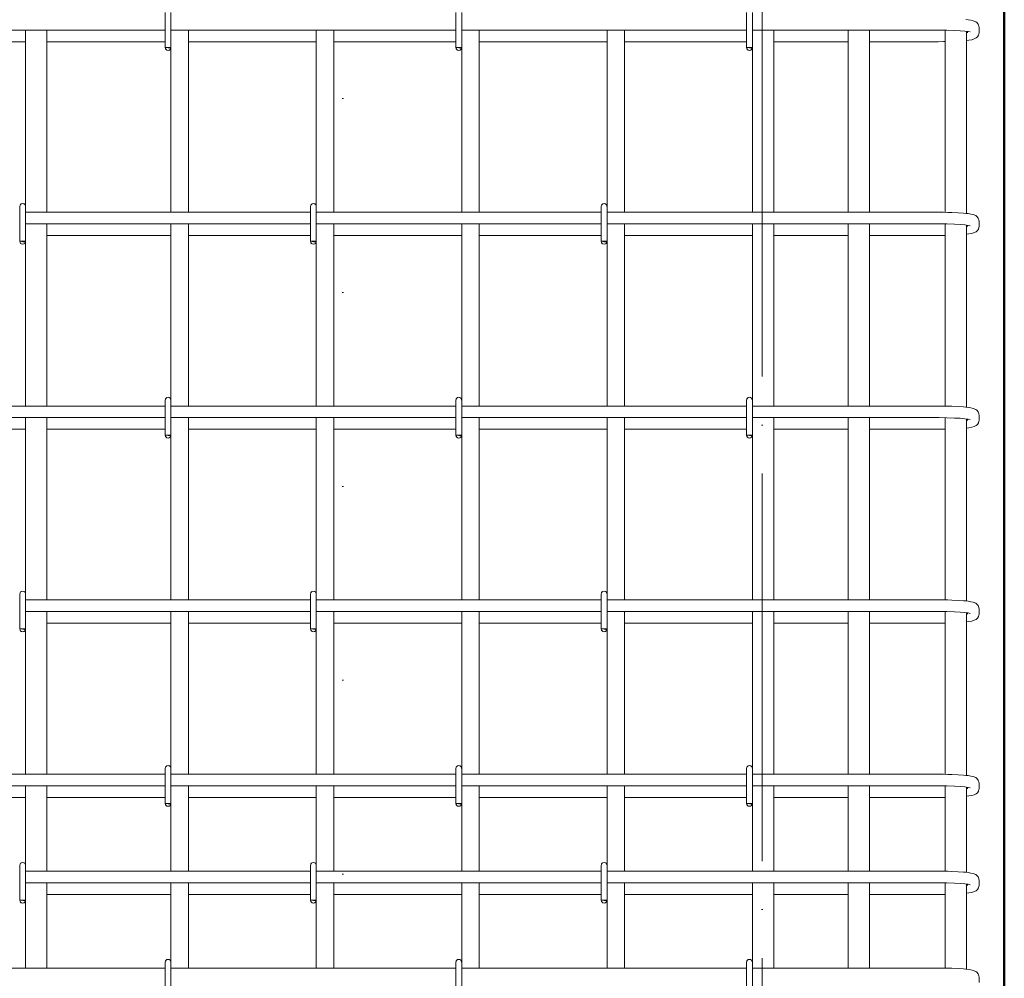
# Model space of a CAD drawing. Header units: millimetres. Extents: x 31181 to 43787, y -118926 to 7424.
# Tile 20 of 37: x 35884 to 36900, y 597 to 1587. Entities that reach past the tile are written whole.
import ezdxf

# ---------------------------------------------------------------- set-up
doc = ezdxf.new("R2010")
doc.units = ezdxf.units.MM
for name, pattern in [('ADSK_Линия разреза', [400, 0, -200, 0, -200]), ('ADSK_Линия сетки', [500, 400, -50, 0, -50]), ('ADSK_Пунктирная_п5', [100, 0, -100])]:
    doc.linetypes.add(name, pattern=pattern)
for name, color, linetype, lineweight in [('G-____-____-SYMB', 111, 'ADSK_Пунктирная_п5', 20), ('S-COLS-____-OTLN', 52, 'Continuous', 20), ('S-GRID-____-OTLN', 1, 'Continuous', 9), ('S-RBAR-____-OTLN', 171, 'Continuous', 100)]:
    doc.layers.add(name, color=color, linetype=linetype, lineweight=lineweight)

msp = doc.modelspace()

# ---------------------------------------------------------------- hatches: boundary and pattern name
at = {"layer": 'S-RBAR-____-OTLN', "lineweight": 20}
for points in [[(36039.2331, 1557.302), (36039.8289, 1558), (36033.9312, 1558), (36036.9312, 1557.605)], [(36339.2331, 1557.302), (36339.8289, 1558), (36333.9312, 1558), (36336.9312, 1557.605)], [(36639.2331, 1557.302), (36639.8289, 1558), (36633.9312, 1558), (36636.9312, 1557.605)], [(35889.2331, 1357.302), (35889.8289, 1358), (35883.9312, 1358), (35886.9312, 1357.605)], [(36189.2331, 1357.302), (36189.8289, 1358), (36183.9312, 1358), (36186.9312, 1357.605)], [(36489.2331, 1357.302), (36489.8289, 1358), (36483.9312, 1358), (36486.9312, 1357.605)], [(36039.2331, 1157.302), (36039.8289, 1158), (36033.9312, 1158), (36036.9312, 1157.605)], [(36339.2331, 1157.302), (36339.8289, 1158), (36333.9312, 1158), (36336.9312, 1157.605)], [(36639.2331, 1157.302), (36639.8289, 1158), (36633.9312, 1158), (36636.9312, 1157.605)], [(35889.2331, 957.302), (35889.8289, 958), (35883.9312, 958), (35886.9312, 957.605)], [(36189.2331, 957.302), (36189.8289, 958), (36183.9312, 958), (36186.9312, 957.605)], [(36489.2331, 957.302), (36489.8289, 958), (36483.9312, 958), (36486.9312, 957.605)], [(36039.2331, 777.302), (36039.8289, 778), (36033.9312, 778), (36036.9312, 777.605)], [(36339.2331, 777.302), (36339.8289, 778), (36333.9312, 778), (36336.9312, 777.605)], [(36639.2331, 777.302), (36639.8289, 778), (36633.9312, 778), (36636.9312, 777.605)], [(35889.2331, 677.302), (35889.8289, 678), (35883.9312, 678), (35886.9312, 677.605)], [(36189.2331, 677.302), (36189.8289, 678), (36183.9312, 678), (36186.9312, 677.605)], [(36489.2331, 677.302), (36489.8289, 678), (36483.9312, 678), (36486.9312, 677.605)]]:
    msp.add_hatch(color=256, dxfattribs=at).paths.add_polyline_path(points)
h = msp.add_hatch(color=256, dxfattribs=at)
edge = h.paths.add_edge_path()
edge.add_arc((36036.9312, 1558), 3, 339.0594289, 360)
edge.add_line((36039.9312, 1558), (36036.9312, 1558))
edge.add_line((36036.9312, 1558), (36039.733, 1556.9278))
h = msp.add_hatch(color=256, dxfattribs=at)
edge = h.paths.add_edge_path()
edge.add_arc((36336.9312, 1558), 3, 339.0594289, 360)
edge.add_line((36339.9312, 1558), (36336.9312, 1558))
edge.add_line((36336.9312, 1558), (36339.733, 1556.9278))
h = msp.add_hatch(color=256, dxfattribs=at)
edge = h.paths.add_edge_path()
edge.add_arc((36636.9312, 1558), 3, 339.0594289, 360)
edge.add_line((36639.9312, 1558), (36636.9312, 1558))
edge.add_line((36636.9312, 1558), (36639.733, 1556.9278))
h = msp.add_hatch(color=256, dxfattribs=at)
edge = h.paths.add_edge_path()
edge.add_arc((35886.9312, 1358), 3, 339.0594289, 360)
edge.add_line((35889.9312, 1358), (35886.9312, 1358))
edge.add_line((35886.9312, 1358), (35889.733, 1356.9278))
h = msp.add_hatch(color=256, dxfattribs=at)
edge = h.paths.add_edge_path()
edge.add_arc((36186.9312, 1358), 3, 339.0594289, 360)
edge.add_line((36189.9312, 1358), (36186.9312, 1358))
edge.add_line((36186.9312, 1358), (36189.733, 1356.9278))
h = msp.add_hatch(color=256, dxfattribs=at)
edge = h.paths.add_edge_path()
edge.add_arc((36486.9312, 1358), 3, 339.0594289, 360)
edge.add_line((36489.9312, 1358), (36486.9312, 1358))
edge.add_line((36486.9312, 1358), (36489.733, 1356.9278))
h = msp.add_hatch(color=256, dxfattribs=at)
edge = h.paths.add_edge_path()
edge.add_arc((36036.9312, 1158), 3, 339.0594289, 360)
edge.add_line((36039.9312, 1158), (36036.9312, 1158))
edge.add_line((36036.9312, 1158), (36039.733, 1156.9278))
h = msp.add_hatch(color=256, dxfattribs=at)
edge = h.paths.add_edge_path()
edge.add_arc((36336.9312, 1158), 3, 339.0594289, 360)
edge.add_line((36339.9312, 1158), (36336.9312, 1158))
edge.add_line((36336.9312, 1158), (36339.733, 1156.9278))
h = msp.add_hatch(color=256, dxfattribs=at)
edge = h.paths.add_edge_path()
edge.add_arc((36636.9312, 1158), 3, 339.0594289, 360)
edge.add_line((36639.9312, 1158), (36636.9312, 1158))
edge.add_line((36636.9312, 1158), (36639.733, 1156.9278))
h = msp.add_hatch(color=256, dxfattribs=at)
edge = h.paths.add_edge_path()
edge.add_arc((35886.9312, 958), 3, 339.0594289, 360)
edge.add_line((35889.9312, 958), (35886.9312, 958))
edge.add_line((35886.9312, 958), (35889.733, 956.9278))
h = msp.add_hatch(color=256, dxfattribs=at)
edge = h.paths.add_edge_path()
edge.add_arc((36186.9312, 958), 3, 339.0594289, 360)
edge.add_line((36189.9312, 958), (36186.9312, 958))
edge.add_line((36186.9312, 958), (36189.733, 956.9278))
h = msp.add_hatch(color=256, dxfattribs=at)
edge = h.paths.add_edge_path()
edge.add_arc((36486.9312, 958), 3, 339.0594289, 360)
edge.add_line((36489.9312, 958), (36486.9312, 958))
edge.add_line((36486.9312, 958), (36489.733, 956.9278))
h = msp.add_hatch(color=256, dxfattribs=at)
edge = h.paths.add_edge_path()
edge.add_arc((36036.9312, 778), 3, 339.0594289, 360)
edge.add_line((36039.9312, 778), (36036.9312, 778))
edge.add_line((36036.9312, 778), (36039.733, 776.9278))
h = msp.add_hatch(color=256, dxfattribs=at)
edge = h.paths.add_edge_path()
edge.add_arc((36336.9312, 778), 3, 339.0594289, 360)
edge.add_line((36339.9312, 778), (36336.9312, 778))
edge.add_line((36336.9312, 778), (36339.733, 776.9278))
h = msp.add_hatch(color=256, dxfattribs=at)
edge = h.paths.add_edge_path()
edge.add_arc((36636.9312, 778), 3, 339.0594289, 360)
edge.add_line((36639.9312, 778), (36636.9312, 778))
edge.add_line((36636.9312, 778), (36639.733, 776.9278))
h = msp.add_hatch(color=256, dxfattribs=at)
edge = h.paths.add_edge_path()
edge.add_arc((35886.9312, 678), 3, 339.0594289, 360)
edge.add_line((35889.9312, 678), (35886.9312, 678))
edge.add_line((35886.9312, 678), (35889.733, 676.9278))
h = msp.add_hatch(color=256, dxfattribs=at)
edge = h.paths.add_edge_path()
edge.add_arc((36186.9312, 678), 3, 339.0594289, 360)
edge.add_line((36189.9312, 678), (36186.9312, 678))
edge.add_line((36186.9312, 678), (36189.733, 676.9278))
h = msp.add_hatch(color=256, dxfattribs=at)
edge = h.paths.add_edge_path()
edge.add_arc((36486.9312, 678), 3, 339.0594289, 360)
edge.add_line((36489.9312, 678), (36486.9312, 678))
edge.add_line((36486.9312, 678), (36489.733, 676.9278))

# ---------------------------------------------------------------- linework, layer by layer
at = {"layer": 'G-____-____-SYMB', "linetype": 'ADSK_Линия разреза'}
msp.add_line((36217.3445, 7308.1402), (36217.3445, -1022.1016), dxfattribs=at)
at = {"layer": 'S-COLS-____-OTLN', "lineweight": 50}
msp.add_line((36899.9312, 3900), (36899.9312, -160), dxfattribs=at)
at = {"layer": 'S-GRID-____-OTLN', "linetype": 'ADSK_Линия сетки'}
msp.add_line((36649.9308, -1281.9758), (36649.9308, 7313.1011), dxfattribs=at)
at = {"layer": 'S-RBAR-____-OTLN', "lineweight": 20}
for p, q in [((36033.9312, 1594), (36033.9312, 1558)), ((36039.9312, 1594), (36039.9312, 1558)), ((36333.9312, 1594), (36333.9312, 1558)), ((36339.9312, 1594), (36339.9312, 1558)), ((36633.9312, 1594), (36633.9312, 1558)), ((36639.9312, 1594), (36639.9312, 1558)), ((36862.5441, 1586.5642), (36860.1788, 1586.8142)), ((36865.2407, 1586.0601), (36862.5441, 1586.5642)), ((36867.9372, 1585.556), (36865.2407, 1586.0601)), ((36870.476, 1584.5201), (36867.9372, 1585.556)), ((36033.9312, 1576), (35715.8398, 1576)), ((35889.9312, 1576), (35889.9312, 1394)), ((35911.9312, 1576), (35911.9312, 1388)), ((36333.9312, 1576), (36039.9312, 1576)), ((36057.9312, 1388), (36057.9312, 1576)), ((36189.9312, 1394), (36189.9312, 1576)), ((36207.9312, 1388), (36207.9312, 1576)), ((36633.9312, 1576), (36339.9312, 1576)), ((36357.9312, 1388), (36357.9312, 1576)), ((36489.9312, 1394), (36489.9312, 1576)), ((36507.9312, 1388), (36507.9312, 1576)), ((36831.8398, 1576), (36639.9312, 1576)), ((36661.9312, 1576), (36661.9312, 1388)), ((36738.9312, 1576), (36738.9312, 1388)), ((36760.9312, 1576), (36760.9312, 1388)), ((36832.7105, 1575.9991), (36831.8398, 1576)), ((36840.4569, 1575.9079), (36832.7105, 1575.9991)), ((36838.9312, 1575.9259), (36838.9312, 1387.9242)), ((36848.5325, 1575.6382), (36840.4569, 1575.9079)), ((36854.2524, 1575.3072), (36848.5325, 1575.6382)), ((36859.0383, 1574.8929), (36854.2524, 1575.3072)), ((36871.6291, 1583.6923), (36870.476, 1584.5201)), ((36873.0156, 1581.9941), (36871.6291, 1583.6923)), ((36873.337, 1581.3438), (36873.0156, 1581.9941)), ((36873.7777, 1579.7612), (36873.337, 1581.3438)), ((36873.8398, 1578.8813), (36873.7777, 1579.7612)), ((36873.8398, 1573.1187), (36873.8398, 1578.8813)), ((36862.629, 1574.4287), (36859.0383, 1574.8929)), ((36860.9312, 1574.6482), (36860.9312, 1386.7771)), ((36860.9312, 1565.2656), (36863.3129, 1565.6128)), ((36861.8398, 1573.1187), (36861.8398, 1574.5308)), ((36864.642, 1574.0173), (36862.629, 1574.4287)), ((36863.3129, 1565.6128), (36866.3277, 1566.0523)), ((36864.7523, 1573.9888), (36864.642, 1574.0173)), ((36866.3277, 1566.0523), (36868.6727, 1566.9396)), ((36868.6727, 1566.9396), (36871.0176, 1567.827)), ((36871.0176, 1567.827), (36872.3105, 1568.9994)), ((36872.3105, 1568.9994), (36873.337, 1570.6562)), ((36873.337, 1570.6562), (36873.7777, 1572.2388)), ((36873.7777, 1572.2388), (36873.8398, 1573.1187)), ((35810.9312, 1564), (35889.9312, 1564)), ((35911.9312, 1564), (36033.9312, 1564)), ((36039.8289, 1558), (36033.9312, 1558)), ((36033.9312, 1558), (36036.9312, 1557.605)), ((36039.9312, 1558), (36036.9312, 1558)), ((36036.9312, 1558), (36039.733, 1556.9278)), ((36036.9312, 1557.605), (36039.2331, 1557.302)), ((36039.2331, 1557.302), (36039.8289, 1558)), ((36039.9312, 1388), (36039.9312, 1558)), ((36057.9312, 1564), (36189.9312, 1564)), ((36207.9312, 1564), (36333.9312, 1564)), ((36339.8289, 1558), (36333.9312, 1558)), ((36333.9312, 1558), (36336.9312, 1557.605)), ((36339.9312, 1558), (36336.9312, 1558)), ((36336.9312, 1558), (36339.733, 1556.9278)), ((36336.9312, 1557.605), (36339.2331, 1557.302)), ((36339.2331, 1557.302), (36339.8289, 1558)), ((36339.9312, 1388), (36339.9312, 1558)), ((36357.9312, 1564), (36489.9312, 1564)), ((36507.9312, 1564), (36633.9312, 1564)), ((36639.8289, 1558), (36633.9312, 1558)), ((36633.9312, 1558), (36636.9312, 1557.605)), ((36639.9312, 1558), (36636.9312, 1558)), ((36636.9312, 1558), (36639.733, 1556.9278)), ((36636.9312, 1557.605), (36639.2331, 1557.302)), ((36639.2331, 1557.302), (36639.8289, 1558)), ((36639.9312, 1558), (36639.9312, 1388)), ((36661.9312, 1564), (36738.9312, 1564)), ((36760.9312, 1564), (36831.8398, 1564)), ((36831.8398, 1564), (36837.1992, 1564.0343)), ((36837.1992, 1564.0343), (36838.9312, 1564.0679)), ((35883.9312, 1394), (35883.9312, 1358)), ((35889.9312, 1394), (35889.9312, 1358)), ((36183.9312, 1394), (36183.9312, 1358)), ((36189.9312, 1394), (36189.9312, 1358)), ((36483.9312, 1394), (36483.9312, 1358)), ((36489.9312, 1394), (36489.9312, 1358)), ((36183.9312, 1388), (35889.9312, 1388)), ((36483.9312, 1388), (36189.9312, 1388)), ((36831.8398, 1388), (36489.9312, 1388)), ((36837.1992, 1387.9657), (36831.8398, 1388)), ((36841.5153, 1387.8622), (36837.1992, 1387.9657)), ((36845.8315, 1387.7587), (36841.5153, 1387.8622)), ((36852.187, 1387.4644), (36845.8315, 1387.7587)), ((36857.8135, 1387.0642), (36852.187, 1387.4644)), ((36860.1788, 1386.8142), (36857.8135, 1387.0642)), ((36862.5441, 1386.5642), (36860.1788, 1386.8142)), ((36865.2407, 1386.0601), (36862.5441, 1386.5642)), ((36867.9372, 1385.556), (36865.2407, 1386.0601)), ((36870.476, 1384.5201), (36867.9372, 1385.556)), ((36871.6291, 1383.6923), (36870.476, 1384.5201)), ((36873.0156, 1381.9941), (36871.6291, 1383.6923)), ((36873.337, 1381.3438), (36873.0156, 1381.9941)), ((36183.9312, 1376), (35889.9312, 1376)), ((35911.9312, 1376), (35911.9312, 1188)), ((36039.9312, 1194), (36039.9312, 1376)), ((36057.9312, 1188), (36057.9312, 1376)), ((36483.9312, 1376), (36189.9312, 1376)), ((36207.9312, 1188), (36207.9312, 1376)), ((36339.9312, 1194), (36339.9312, 1376)), ((36357.9312, 1188), (36357.9312, 1376)), ((36831.8398, 1376), (36489.9312, 1376)), ((36507.9312, 1188), (36507.9312, 1376)), ((36639.9312, 1376), (36639.9312, 1194)), ((36661.9312, 1376), (36661.9312, 1188)), ((36738.9312, 1376), (36738.9312, 1188)), ((36760.9312, 1376), (36760.9312, 1188)), ((36832.7105, 1375.9991), (36831.8398, 1376)), ((36840.4569, 1375.9079), (36832.7105, 1375.9991)), ((36838.9312, 1375.9259), (36838.9312, 1187.9242)), ((36848.5325, 1375.6382), (36840.4569, 1375.9079)), ((36854.2524, 1375.3072), (36848.5325, 1375.6382)), ((36859.0383, 1374.8929), (36854.2524, 1375.3072)), ((36862.629, 1374.4287), (36859.0383, 1374.8929)), ((36860.9312, 1374.6482), (36860.9312, 1186.7494)), ((36861.8398, 1373.1187), (36861.8398, 1374.5308)), ((36864.642, 1374.0173), (36862.629, 1374.4287)), ((36864.7523, 1373.9888), (36864.642, 1374.0173)), ((36873.7777, 1379.7612), (36873.337, 1381.3438)), ((36873.337, 1370.6562), (36873.7777, 1372.2388)), ((36873.8398, 1378.8813), (36873.7777, 1379.7612)), ((36873.7777, 1372.2388), (36873.8398, 1373.1187)), ((36873.8398, 1373.1187), (36873.8398, 1378.8813)), ((35911.9312, 1364), (36039.9312, 1364)), ((36057.9312, 1364), (36183.9312, 1364)), ((36207.9312, 1364), (36339.9312, 1364)), ((36357.9312, 1364), (36483.9312, 1364)), ((36507.9312, 1364), (36639.9312, 1364)), ((36661.9312, 1364), (36738.9312, 1364)), ((36760.9312, 1364), (36831.8398, 1364)), ((36831.8398, 1364), (36837.1992, 1364.0343)), ((36837.1992, 1364.0343), (36838.9312, 1364.0679)), ((36860.9312, 1365.2656), (36863.3129, 1365.6128)), ((36863.3129, 1365.6128), (36866.3277, 1366.0523)), ((36866.3277, 1366.0523), (36868.6727, 1366.9396)), ((36868.6727, 1366.9396), (36871.0176, 1367.827)), ((36871.0176, 1367.827), (36872.3105, 1368.9994)), ((36872.3105, 1368.9994), (36873.337, 1370.6562)), ((35889.8289, 1358), (35883.9312, 1358)), ((35883.9312, 1358), (35886.9312, 1357.605)), ((35889.9312, 1358), (35886.9312, 1358)), ((35886.9312, 1358), (35889.733, 1356.9278)), ((35886.9312, 1357.605), (35889.2331, 1357.302)), ((35889.2331, 1357.302), (35889.8289, 1358)), ((35889.9312, 1358), (35889.9312, 1188)), ((36189.8289, 1358), (36183.9312, 1358)), ((36183.9312, 1358), (36186.9312, 1357.605)), ((36189.9312, 1358), (36186.9312, 1358)), ((36186.9312, 1358), (36189.733, 1356.9278)), ((36186.9312, 1357.605), (36189.2331, 1357.302)), ((36189.2331, 1357.302), (36189.8289, 1358)), ((36189.9312, 1188), (36189.9312, 1358)), ((36489.8289, 1358), (36483.9312, 1358)), ((36483.9312, 1358), (36486.9312, 1357.605)), ((36489.9312, 1358), (36486.9312, 1358)), ((36486.9312, 1358), (36489.733, 1356.9278)), ((36486.9312, 1357.605), (36489.2331, 1357.302)), ((36489.2331, 1357.302), (36489.8289, 1358)), ((36489.9312, 1188), (36489.9312, 1358)), ((36033.9312, 1194), (36033.9312, 1158)), ((36039.9312, 1194), (36039.9312, 1158)), ((36333.9312, 1194), (36333.9312, 1158)), ((36339.9312, 1194), (36339.9312, 1158)), ((36633.9312, 1194), (36633.9312, 1158)), ((36639.9312, 1194), (36639.9312, 1158)), ((36033.9312, 1188), (35715.8398, 1188)), ((36333.9312, 1188), (36039.9312, 1188)), ((36633.9312, 1188), (36339.9312, 1188)), ((36831.8398, 1188), (36639.9312, 1188)), ((36837.1992, 1187.9657), (36831.8398, 1188)), ((36841.5153, 1187.8622), (36837.1992, 1187.9657)), ((36845.8315, 1187.7587), (36841.5153, 1187.8622)), ((36852.187, 1187.4644), (36845.8315, 1187.7587)), ((36857.8135, 1187.0642), (36852.187, 1187.4644)), ((36860.1788, 1186.8142), (36857.8135, 1187.0642)), ((36862.5441, 1186.5642), (36860.1788, 1186.8142)), ((36865.2407, 1186.0601), (36862.5441, 1186.5642)), ((36867.9372, 1185.556), (36865.2407, 1186.0601)), ((36870.476, 1184.5201), (36867.9372, 1185.556)), ((36871.6291, 1183.6923), (36870.476, 1184.5201)), ((36873.0156, 1181.9941), (36871.6291, 1183.6923)), ((36873.337, 1181.3438), (36873.0156, 1181.9941)), ((36873.7777, 1179.7612), (36873.337, 1181.3438)), ((36873.8398, 1178.8813), (36873.7777, 1179.7612)), ((36873.8398, 1173.1187), (36873.8398, 1178.8813)), ((36033.9312, 1176), (35715.8398, 1176)), ((35889.9312, 1176), (35889.9312, 994)), ((35911.9312, 1176), (35911.9312, 988)), ((36333.9312, 1176), (36039.9312, 1176)), ((36057.9312, 988), (36057.9312, 1176)), ((36189.9312, 994), (36189.9312, 1176)), ((36207.9312, 988), (36207.9312, 1176)), ((36633.9312, 1176), (36339.9312, 1176)), ((36357.9312, 988), (36357.9312, 1176)), ((36489.9312, 994), (36489.9312, 1176)), ((36507.9312, 988), (36507.9312, 1176)), ((36831.8398, 1176), (36639.9312, 1176)), ((36661.9312, 1176), (36661.9312, 988)), ((36738.9312, 1176), (36738.9312, 988)), ((36760.9312, 1176), (36760.9312, 988)), ((36832.7105, 1175.9991), (36831.8398, 1176)), ((36840.4569, 1175.9079), (36832.7105, 1175.9991)), ((36838.9312, 1175.9259), (36838.9312, 987.9242)), ((36848.5325, 1175.6382), (36840.4569, 1175.9079)), ((36854.2524, 1175.3072), (36848.5325, 1175.6382)), ((36859.0383, 1174.8929), (36854.2524, 1175.3072)), ((36862.629, 1174.4287), (36859.0383, 1174.8929)), ((36860.9312, 1174.6482), (36860.9312, 986.7347)), ((36861.8398, 1173.1187), (36861.8398, 1174.5308)), ((36864.642, 1174.0173), (36862.629, 1174.4287)), ((36864.7523, 1173.9888), (36864.642, 1174.0173)), ((36871.0176, 1167.827), (36872.3105, 1168.9994)), ((36872.3105, 1168.9994), (36873.337, 1170.6562)), ((36873.337, 1170.6562), (36873.7777, 1172.2388)), ((36873.7777, 1172.2388), (36873.8398, 1173.1187)), ((35810.9312, 1164), (35889.9312, 1164)), ((35911.9312, 1164), (36033.9312, 1164)), ((36057.9312, 1164), (36189.9312, 1164)), ((36207.9312, 1164), (36333.9312, 1164)), ((36357.9312, 1164), (36489.9312, 1164)), ((36507.9312, 1164), (36633.9312, 1164)), ((36661.9312, 1164), (36738.9312, 1164)), ((36760.9312, 1164), (36831.8398, 1164)), ((36831.8398, 1164), (36837.1992, 1164.0343)), ((36837.1992, 1164.0343), (36838.9312, 1164.0679)), ((36860.9312, 1165.2656), (36863.3129, 1165.6128)), ((36863.3129, 1165.6128), (36866.3277, 1166.0523)), ((36866.3277, 1166.0523), (36868.6727, 1166.9396)), ((36868.6727, 1166.9396), (36871.0176, 1167.827)), ((36039.8289, 1158), (36033.9312, 1158)), ((36033.9312, 1158), (36036.9312, 1157.605)), ((36039.9312, 1158), (36036.9312, 1158)), ((36036.9312, 1158), (36039.733, 1156.9278)), ((36036.9312, 1157.605), (36039.2331, 1157.302)), ((36039.2331, 1157.302), (36039.8289, 1158)), ((36039.9312, 988), (36039.9312, 1158)), ((36339.8289, 1158), (36333.9312, 1158)), ((36333.9312, 1158), (36336.9312, 1157.605)), ((36339.9312, 1158), (36336.9312, 1158)), ((36336.9312, 1158), (36339.733, 1156.9278)), ((36336.9312, 1157.605), (36339.2331, 1157.302)), ((36339.2331, 1157.302), (36339.8289, 1158)), ((36339.9312, 988), (36339.9312, 1158)), ((36639.8289, 1158), (36633.9312, 1158)), ((36633.9312, 1158), (36636.9312, 1157.605)), ((36639.9312, 1158), (36636.9312, 1158)), ((36636.9312, 1158), (36639.733, 1156.9278)), ((36636.9312, 1157.605), (36639.2331, 1157.302)), ((36639.2331, 1157.302), (36639.8289, 1158)), ((36639.9312, 1158), (36639.9312, 988)), ((35883.9312, 994), (35883.9312, 958)), ((35889.9312, 994), (35889.9312, 958)), ((36183.9312, 988), (35889.9312, 988)), ((36183.9312, 994), (36183.9312, 958)), ((36189.9312, 994), (36189.9312, 958)), ((36483.9312, 988), (36189.9312, 988)), ((36483.9312, 994), (36483.9312, 958)), ((36489.9312, 994), (36489.9312, 958)), ((36831.8398, 988), (36489.9312, 988)), ((36837.1992, 987.9657), (36831.8398, 988)), ((36841.5153, 987.8622), (36837.1992, 987.9657)), ((36845.8315, 987.7587), (36841.5153, 987.8622)), ((36852.187, 987.4644), (36845.8315, 987.7587)), ((36857.8135, 987.0642), (36852.187, 987.4644)), ((36860.1788, 986.8142), (36857.8135, 987.0642)), ((36862.5441, 986.5642), (36860.1788, 986.8142)), ((36865.2407, 986.0601), (36862.5441, 986.5642)), ((36867.9372, 985.556), (36865.2407, 986.0601)), ((36183.9312, 976), (35889.9312, 976)), ((35911.9312, 976), (35911.9312, 808)), ((36039.9312, 814), (36039.9312, 976)), ((36057.9312, 808), (36057.9312, 976)), ((36483.9312, 976), (36189.9312, 976)), ((36207.9312, 808), (36207.9312, 976)), ((36339.9312, 814), (36339.9312, 976)), ((36357.9312, 808), (36357.9312, 976)), ((36831.8398, 976), (36489.9312, 976)), ((36507.9312, 808), (36507.9312, 976)), ((36639.9312, 976), (36639.9312, 814)), ((36661.9312, 976), (36661.9312, 808)), ((36738.9312, 976), (36738.9312, 808)), ((36760.9312, 976), (36760.9312, 808)), ((36832.7105, 975.9991), (36831.8398, 976)), ((36840.4569, 975.9079), (36832.7105, 975.9991)), ((36838.9312, 975.9259), (36838.9312, 807.9242)), ((36848.5325, 975.6382), (36840.4569, 975.9079)), ((36854.2524, 975.3072), (36848.5325, 975.6382)), ((36870.476, 984.5201), (36867.9372, 985.556)), ((36871.6291, 983.6923), (36870.476, 984.5201)), ((36873.0156, 981.9941), (36871.6291, 983.6923)), ((36873.337, 981.3438), (36873.0156, 981.9941)), ((36873.7777, 979.7612), (36873.337, 981.3438)), ((36873.8398, 978.8813), (36873.7777, 979.7612)), ((36873.8398, 973.1187), (36873.8398, 978.8813)), ((36859.0383, 974.8929), (36854.2524, 975.3072)), ((36862.629, 974.4287), (36859.0383, 974.8929)), ((36860.9312, 974.6482), (36860.9312, 806.7347)), ((36860.9312, 965.2656), (36863.3129, 965.6128)), ((36861.8398, 973.1187), (36861.8398, 974.5308)), ((36864.642, 974.0173), (36862.629, 974.4287)), ((36863.3129, 965.6128), (36866.3277, 966.0523)), ((36864.7523, 973.9888), (36864.642, 974.0173)), ((36866.3277, 966.0523), (36868.6727, 966.9396)), ((36868.6727, 966.9396), (36871.0176, 967.827)), ((36871.0176, 967.827), (36872.3105, 968.9994)), ((36872.3105, 968.9994), (36873.337, 970.6562)), ((36873.337, 970.6562), (36873.7777, 972.2388)), ((36873.7777, 972.2388), (36873.8398, 973.1187)), ((35889.8289, 958), (35883.9312, 958)), ((35883.9312, 958), (35886.9312, 957.605)), ((35889.9312, 958), (35886.9312, 958)), ((35886.9312, 958), (35889.733, 956.9278)), ((35886.9312, 957.605), (35889.2331, 957.302)), ((35889.2331, 957.302), (35889.8289, 958)), ((35889.9312, 958), (35889.9312, 808)), ((35911.9312, 964), (36039.9312, 964)), ((36057.9312, 964), (36183.9312, 964)), ((36189.8289, 958), (36183.9312, 958)), ((36183.9312, 958), (36186.9312, 957.605)), ((36189.9312, 958), (36186.9312, 958)), ((36186.9312, 958), (36189.733, 956.9278)), ((36186.9312, 957.605), (36189.2331, 957.302)), ((36189.2331, 957.302), (36189.8289, 958)), ((36189.9312, 808), (36189.9312, 958)), ((36207.9312, 964), (36339.9312, 964)), ((36357.9312, 964), (36483.9312, 964)), ((36489.8289, 958), (36483.9312, 958)), ((36483.9312, 958), (36486.9312, 957.605)), ((36489.9312, 958), (36486.9312, 958)), ((36486.9312, 958), (36489.733, 956.9278)), ((36486.9312, 957.605), (36489.2331, 957.302)), ((36489.2331, 957.302), (36489.8289, 958)), ((36489.9312, 808), (36489.9312, 958)), ((36507.9312, 964), (36639.9312, 964)), ((36661.9312, 964), (36738.9312, 964)), ((36760.9312, 964), (36831.8398, 964)), ((36831.8398, 964), (36837.1992, 964.0343)), ((36837.1992, 964.0343), (36838.9312, 964.0679)), ((36033.9312, 814), (36033.9312, 778)), ((36039.9312, 814), (36039.9312, 778)), ((36333.9312, 814), (36333.9312, 778)), ((36339.9312, 814), (36339.9312, 778)), ((36633.9312, 814), (36633.9312, 778)), ((36639.9312, 814), (36639.9312, 778)), ((36033.9312, 808), (35715.8398, 808)), ((36333.9312, 808), (36039.9312, 808)), ((36633.9312, 808), (36339.9312, 808)), ((36831.8398, 808), (36639.9312, 808)), ((36837.1992, 807.9657), (36831.8398, 808)), ((36841.5153, 807.8622), (36837.1992, 807.9657)), ((36845.8315, 807.7587), (36841.5153, 807.8622)), ((36852.187, 807.4644), (36845.8315, 807.7587)), ((36857.8135, 807.0642), (36852.187, 807.4644)), ((36860.1788, 806.8142), (36857.8135, 807.0642)), ((36862.5441, 806.5642), (36860.1788, 806.8142)), ((36865.2407, 806.0601), (36862.5441, 806.5642)), ((36867.9372, 805.556), (36865.2407, 806.0601)), ((36870.476, 804.5201), (36867.9372, 805.556)), ((36871.6291, 803.6923), (36870.476, 804.5201)), ((36873.0156, 801.9941), (36871.6291, 803.6923)), ((36033.9312, 796), (35715.8398, 796)), ((35889.9312, 796), (35889.9312, 714)), ((35911.9312, 796), (35911.9312, 708)), ((36333.9312, 796), (36039.9312, 796)), ((36057.9312, 708), (36057.9312, 796)), ((36189.9312, 714), (36189.9312, 796)), ((36207.9312, 708), (36207.9312, 796)), ((36633.9312, 796), (36339.9312, 796)), ((36357.9312, 708), (36357.9312, 796)), ((36489.9312, 714), (36489.9312, 796)), ((36507.9312, 708), (36507.9312, 796)), ((36831.8398, 796), (36639.9312, 796)), ((36661.9312, 796), (36661.9312, 708)), ((36738.9312, 796), (36738.9312, 708)), ((36760.9312, 796), (36760.9312, 708)), ((36832.7105, 795.9991), (36831.8398, 796)), ((36840.4569, 795.9079), (36832.7105, 795.9991)), ((36838.9312, 795.9259), (36838.9312, 707.9242)), ((36848.5325, 795.6382), (36840.4569, 795.9079)), ((36854.2524, 795.3072), (36848.5325, 795.6382)), ((36859.0383, 794.8929), (36854.2524, 795.3072)), ((36862.629, 794.4287), (36859.0383, 794.8929)), ((36860.9312, 794.6482), (36860.9312, 706.7347)), ((36861.8398, 793.1187), (36861.8398, 794.5308)), ((36864.642, 794.0173), (36862.629, 794.4287)), ((36864.7523, 793.9888), (36864.642, 794.0173)), ((36873.337, 801.3438), (36873.0156, 801.9941)), ((36873.7777, 799.7612), (36873.337, 801.3438)), ((36873.8398, 798.8813), (36873.7777, 799.7612)), ((36873.7777, 792.2388), (36873.8398, 793.1187)), ((36873.8398, 793.1187), (36873.8398, 798.8813)), ((35810.9312, 784), (35889.9312, 784)), ((35911.9312, 784), (36033.9312, 784)), ((36057.9312, 784), (36189.9312, 784)), ((36207.9312, 784), (36333.9312, 784)), ((36357.9312, 784), (36489.9312, 784)), ((36507.9312, 784), (36633.9312, 784)), ((36661.9312, 784), (36738.9312, 784)), ((36760.9312, 784), (36831.8398, 784)), ((36831.8398, 784), (36837.1992, 784.0343)), ((36837.1992, 784.0343), (36838.9312, 784.0679)), ((36860.9312, 785.2656), (36863.3129, 785.6128)), ((36863.3129, 785.6128), (36866.3277, 786.0523)), ((36866.3277, 786.0523), (36868.6727, 786.9396)), ((36868.6727, 786.9396), (36871.0176, 787.827)), ((36871.0176, 787.827), (36872.3105, 788.9994)), ((36872.3105, 788.9994), (36873.337, 790.6562)), ((36873.337, 790.6562), (36873.7777, 792.2388)), ((36039.8289, 778), (36033.9312, 778)), ((36033.9312, 778), (36036.9312, 777.605)), ((36039.9312, 778), (36036.9312, 778)), ((36036.9312, 778), (36039.733, 776.9278)), ((36036.9312, 777.605), (36039.2331, 777.302)), ((36039.2331, 777.302), (36039.8289, 778)), ((36039.9312, 708), (36039.9312, 778)), ((36339.8289, 778), (36333.9312, 778)), ((36333.9312, 778), (36336.9312, 777.605)), ((36339.9312, 778), (36336.9312, 778)), ((36336.9312, 778), (36339.733, 776.9278)), ((36336.9312, 777.605), (36339.2331, 777.302)), ((36339.2331, 777.302), (36339.8289, 778)), ((36339.9312, 708), (36339.9312, 778)), ((36639.8289, 778), (36633.9312, 778)), ((36633.9312, 778), (36636.9312, 777.605)), ((36639.9312, 778), (36636.9312, 778)), ((36636.9312, 778), (36639.733, 776.9278)), ((36636.9312, 777.605), (36639.2331, 777.302)), ((36639.2331, 777.302), (36639.8289, 778)), ((36639.9312, 778), (36639.9312, 708)), ((35883.9312, 714), (35883.9312, 678)), ((35889.9312, 714), (35889.9312, 678)), ((36183.9312, 714), (36183.9312, 678)), ((36189.9312, 714), (36189.9312, 678)), ((36483.9312, 714), (36483.9312, 678)), ((36489.9312, 714), (36489.9312, 678)), ((36183.9312, 708), (35889.9312, 708)), ((36483.9312, 708), (36189.9312, 708)), ((36831.8398, 708), (36489.9312, 708)), ((36837.1992, 707.9657), (36831.8398, 708)), ((36841.5153, 707.8622), (36837.1992, 707.9657)), ((36845.8315, 707.7587), (36841.5153, 707.8622)), ((36852.187, 707.4644), (36845.8315, 707.7587)), ((36857.8135, 707.0642), (36852.187, 707.4644)), ((36860.1788, 706.8142), (36857.8135, 707.0642)), ((36862.5441, 706.5642), (36860.1788, 706.8142)), ((36865.2407, 706.0601), (36862.5441, 706.5642)), ((36867.9372, 705.556), (36865.2407, 706.0601)), ((36870.476, 704.5201), (36867.9372, 705.556)), ((36871.6291, 703.6923), (36870.476, 704.5201)), ((36873.0156, 701.9941), (36871.6291, 703.6923)), ((36873.337, 701.3438), (36873.0156, 701.9941)), ((36873.7777, 699.7612), (36873.337, 701.3438)), ((36183.9312, 696), (35889.9312, 696)), ((35911.9312, 696), (35911.9312, 608)), ((36039.9312, 614), (36039.9312, 696)), ((36057.9312, 608), (36057.9312, 696)), ((36483.9312, 696), (36189.9312, 696)), ((36207.9312, 608), (36207.9312, 696)), ((36339.9312, 614), (36339.9312, 696)), ((36357.9312, 608), (36357.9312, 696)), ((36831.8398, 696), (36489.9312, 696)), ((36507.9312, 608), (36507.9312, 696)), ((36639.9312, 696), (36639.9312, 614)), ((36661.9312, 696), (36661.9312, 608)), ((36738.9312, 696), (36738.9312, 608)), ((36760.9312, 696), (36760.9312, 608)), ((36832.7105, 695.9991), (36831.8398, 696)), ((36840.4569, 695.9079), (36832.7105, 695.9991)), ((36838.9312, 695.9259), (36838.9312, 607.9242)), ((36848.5325, 695.6382), (36840.4569, 695.9079)), ((36854.2524, 695.3072), (36848.5325, 695.6382)), ((36859.0383, 694.8929), (36854.2524, 695.3072)), ((36862.629, 694.4287), (36859.0383, 694.8929)), ((36860.9312, 694.6482), (36860.9312, 606.7347)), ((36861.8398, 693.1187), (36861.8398, 694.5308)), ((36864.642, 694.0173), (36862.629, 694.4287)), ((36864.7523, 693.9888), (36864.642, 694.0173)), ((36873.337, 690.6562), (36873.7777, 692.2388)), ((36873.8398, 698.8813), (36873.7777, 699.7612)), ((36873.7777, 692.2388), (36873.8398, 693.1187)), ((36873.8398, 693.1187), (36873.8398, 698.8813)), ((35911.9312, 684), (36039.9312, 684)), ((36057.9312, 684), (36183.9312, 684)), ((36207.9312, 684), (36339.9312, 684)), ((36357.9312, 684), (36483.9312, 684)), ((36507.9312, 684), (36639.9312, 684)), ((36661.9312, 684), (36738.9312, 684)), ((36760.9312, 684), (36831.8398, 684)), ((36831.8398, 684), (36837.1992, 684.0343)), ((36837.1992, 684.0343), (36838.9312, 684.0679)), ((36860.9312, 685.2656), (36863.3129, 685.6128)), ((36863.3129, 685.6128), (36866.3277, 686.0523)), ((36866.3277, 686.0523), (36868.6727, 686.9396)), ((36868.6727, 686.9396), (36871.0176, 687.827)), ((36871.0176, 687.827), (36872.3105, 688.9994)), ((36872.3105, 688.9994), (36873.337, 690.6562)), ((35889.8289, 678), (35883.9312, 678)), ((35883.9312, 678), (35886.9312, 677.605)), ((35889.9312, 678), (35886.9312, 678)), ((35886.9312, 678), (35889.733, 676.9278)), ((35886.9312, 677.605), (35889.2331, 677.302)), ((35889.2331, 677.302), (35889.8289, 678)), ((35889.9312, 678), (35889.9312, 608)), ((36189.8289, 678), (36183.9312, 678)), ((36183.9312, 678), (36186.9312, 677.605)), ((36189.9312, 678), (36186.9312, 678)), ((36186.9312, 678), (36189.733, 676.9278)), ((36186.9312, 677.605), (36189.2331, 677.302)), ((36189.2331, 677.302), (36189.8289, 678)), ((36189.9312, 608), (36189.9312, 678)), ((36489.8289, 678), (36483.9312, 678)), ((36483.9312, 678), (36486.9312, 677.605)), ((36489.9312, 678), (36486.9312, 678)), ((36486.9312, 678), (36489.733, 676.9278)), ((36486.9312, 677.605), (36489.2331, 677.302)), ((36489.2331, 677.302), (36489.8289, 678)), ((36489.9312, 608), (36489.9312, 678)), ((36033.9312, 614), (36033.9312, 578)), ((36039.9312, 614), (36039.9312, 578)), ((36333.9312, 614), (36333.9312, 578)), ((36339.9312, 614), (36339.9312, 578)), ((36633.9312, 614), (36633.9312, 578)), ((36639.9312, 614), (36639.9312, 578)), ((36033.9312, 608), (35715.8398, 608)), ((36333.9312, 608), (36039.9312, 608)), ((36633.9312, 608), (36339.9312, 608)), ((36831.8398, 608), (36639.9312, 608)), ((36837.1992, 607.9657), (36831.8398, 608)), ((36841.5153, 607.8622), (36837.1992, 607.9657)), ((36845.8315, 607.7587), (36841.5153, 607.8622)), ((36852.187, 607.4644), (36845.8315, 607.7587)), ((36857.8135, 607.0642), (36852.187, 607.4644)), ((36860.1788, 606.8142), (36857.8135, 607.0642)), ((36862.5441, 606.5642), (36860.1788, 606.8142)), ((36865.2407, 606.0601), (36862.5441, 606.5642)), ((36867.9372, 605.556), (36865.2407, 606.0601)), ((36870.476, 604.5201), (36867.9372, 605.556)), ((36871.6291, 603.6923), (36870.476, 604.5201)), ((36873.0156, 601.9941), (36871.6291, 603.6923)), ((36873.337, 601.3438), (36873.0156, 601.9941)), ((36873.7777, 599.7612), (36873.337, 601.3438)), ((36873.8398, 598.8813), (36873.7777, 599.7612)), ((36873.8398, 593.1187), (36873.8398, 598.8813))]:
    msp.add_line(p, q, dxfattribs=at)
for centre, start, end in [((36036.9312, 1558), 180, 0), ((36036.9312, 1558), 210, 240), ((36036.9312, 1558), 300, 330), ((36036.9312, 1558), 339.0594289, 360), ((36036.9312, 1558), 345, 0), ((36336.9312, 1558), 180, 0), ((36336.9312, 1558), 210, 240), ((36336.9312, 1558), 300, 330), ((36336.9312, 1558), 339.0594289, 360), ((36336.9312, 1558), 345, 0), ((36636.9312, 1558), 180, 0), ((36636.9312, 1558), 210, 240), ((36636.9312, 1558), 300, 330), ((36636.9312, 1558), 339.0594289, 360), ((36636.9312, 1558), 345, 0), ((35886.9312, 1394), 0, 180), ((35886.9312, 1394), 120, 150), ((35886.9312, 1394), 30, 60), ((35886.9312, 1394), 0, 15), ((36186.9312, 1394), 0, 180), ((36186.9312, 1394), 120, 150), ((36186.9312, 1394), 30, 60), ((36186.9312, 1394), 0, 15), ((36486.9312, 1394), 0, 180), ((36486.9312, 1394), 120, 150), ((36486.9312, 1394), 30, 60), ((36486.9312, 1394), 0, 15), ((35886.9312, 1358), 180, 0), ((35886.9312, 1358), 210, 240), ((35886.9312, 1358), 300, 330), ((35886.9312, 1358), 339.0594289, 0), ((35886.9312, 1358), 345, 0), ((36186.9312, 1358), 180, 0), ((36186.9312, 1358), 210, 240), ((36186.9312, 1358), 300, 330), ((36186.9312, 1358), 339.0594289, 360), ((36186.9312, 1358), 345, 0), ((36486.9312, 1358), 180, 0), ((36486.9312, 1358), 210, 240), ((36486.9312, 1358), 300, 330), ((36486.9312, 1358), 339.0594289, 0), ((36486.9312, 1358), 345, 0), ((36036.9312, 1194), 0, 180), ((36036.9312, 1194), 120, 150), ((36036.9312, 1194), 30, 60), ((36036.9312, 1194), 0, 15), ((36336.9312, 1194), 0, 180), ((36336.9312, 1194), 120, 150), ((36336.9312, 1194), 30, 60), ((36336.9312, 1194), 0, 15), ((36636.9312, 1194), 0, 180), ((36636.9312, 1194), 120, 150), ((36636.9312, 1194), 30, 60), ((36636.9312, 1194), 0, 15), ((36036.9312, 1158), 180, 0), ((36036.9312, 1158), 210, 240), ((36036.9312, 1158), 300, 330), ((36036.9312, 1158), 339.0594289, 360), ((36036.9312, 1158), 345, 0), ((36336.9312, 1158), 180, 0), ((36336.9312, 1158), 210, 240), ((36336.9312, 1158), 300, 330), ((36336.9312, 1158), 339.0594289, 360), ((36336.9312, 1158), 345, 0), ((36636.9312, 1158), 180, 0), ((36636.9312, 1158), 210, 240), ((36636.9312, 1158), 300, 330), ((36636.9312, 1158), 339.0594289, 360), ((36636.9312, 1158), 345, 0), ((35886.9312, 994), 0, 180), ((35886.9312, 994), 120, 150), ((35886.9312, 994), 30, 60), ((36186.9312, 994), 0, 180), ((36186.9312, 994), 120, 150), ((36186.9312, 994), 30, 60), ((36486.9312, 994), 0, 180), ((36486.9312, 994), 120, 150), ((36486.9312, 994), 30, 60), ((35886.9312, 994), 0, 15), ((36186.9312, 994), 0, 15), ((36486.9312, 994), 0, 15), ((35886.9312, 958), 180, 0), ((35886.9312, 958), 210, 240), ((35886.9312, 958), 300, 330), ((35886.9312, 958), 339.0594289, 0), ((35886.9312, 958), 345, 0), ((36186.9312, 958), 180, 0), ((36186.9312, 958), 210, 240), ((36186.9312, 958), 300, 330), ((36186.9312, 958), 339.0594289, 360), ((36186.9312, 958), 345, 0), ((36486.9312, 958), 180, 0), ((36486.9312, 958), 210, 240), ((36486.9312, 958), 300, 330), ((36486.9312, 958), 339.0594289, 360), ((36486.9312, 958), 345, 0), ((36036.9312, 814), 0, 180), ((36036.9312, 814), 120, 150), ((36036.9312, 814), 30, 60), ((36036.9312, 814), 0, 15), ((36336.9312, 814), 0, 180), ((36336.9312, 814), 120, 150), ((36336.9312, 814), 30, 60), ((36336.9312, 814), 0, 15), ((36636.9312, 814), 0, 180), ((36636.9312, 814), 120, 150), ((36636.9312, 814), 30, 60), ((36636.9312, 814), 0, 15), ((36036.9312, 778), 180, 0), ((36036.9312, 778), 210, 240), ((36036.9312, 778), 300, 330), ((36036.9312, 778), 339.0594289, 0), ((36036.9312, 778), 345, 0), ((36336.9312, 778), 180, 0), ((36336.9312, 778), 210, 240), ((36336.9312, 778), 300, 330), ((36336.9312, 778), 339.0594289, 360), ((36336.9312, 778), 345, 0), ((36636.9312, 778), 180, 0), ((36636.9312, 778), 210, 240), ((36636.9312, 778), 300, 330), ((36636.9312, 778), 339.0594289, 360), ((36636.9312, 778), 345, 0), ((35886.9312, 714), 0, 180), ((35886.9312, 714), 120, 150), ((35886.9312, 714), 30, 60), ((35886.9312, 714), 0, 15), ((36186.9312, 714), 0, 180), ((36186.9312, 714), 120, 150), ((36186.9312, 714), 30, 60), ((36186.9312, 714), 0, 15), ((36486.9312, 714), 0, 180), ((36486.9312, 714), 120, 150), ((36486.9312, 714), 30, 60), ((36486.9312, 714), 0, 15), ((35886.9312, 678), 180, 0), ((35886.9312, 678), 210, 240), ((35886.9312, 678), 300, 330), ((35886.9312, 678), 339.0594289, 0), ((35886.9312, 678), 345, 0), ((36186.9312, 678), 180, 0), ((36186.9312, 678), 210, 240), ((36186.9312, 678), 300, 330), ((36186.9312, 678), 339.0594289, 0), ((36186.9312, 678), 345, 0), ((36486.9312, 678), 180, 0), ((36486.9312, 678), 210, 240), ((36486.9312, 678), 300, 330), ((36486.9312, 678), 339.0594289, 0), ((36486.9312, 678), 345, 0), ((36036.9312, 614), 0, 180), ((36036.9312, 614), 120, 150), ((36036.9312, 614), 30, 60), ((36036.9312, 614), 0, 15), ((36336.9312, 614), 0, 180), ((36336.9312, 614), 120, 150), ((36336.9312, 614), 30, 60), ((36336.9312, 614), 0, 15), ((36636.9312, 614), 0, 180), ((36636.9312, 614), 120, 150), ((36636.9312, 614), 30, 60), ((36636.9312, 614), 0, 15)]:
    msp.add_arc(centre, 3, start, end, dxfattribs=at)

doc.saveas('drawing.dxf')
